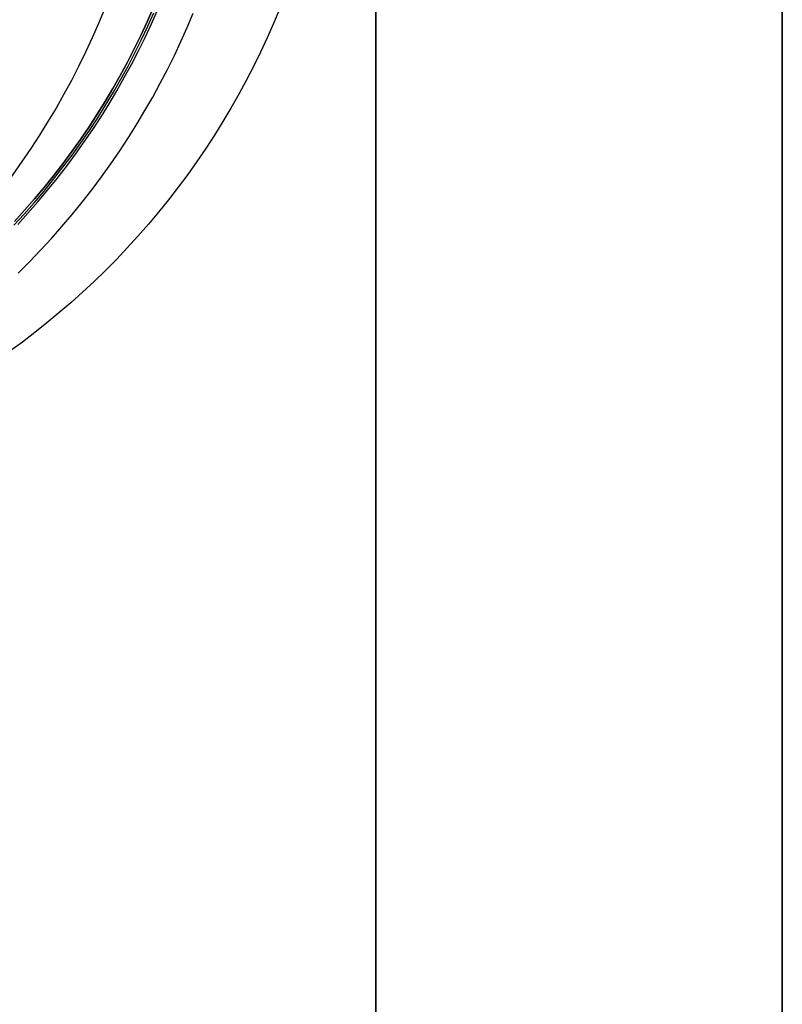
# Model space of a CAD drawing. Header units: millimetres. Extents: x -15 to 7, y 1 to 148.
# Tile 99 of 256: x 5.88 to 7.35, y 8.42 to 10.3. Entities that reach past the tile are written whole.
import ezdxf

# ---------------------------------------------------------------- set-up
doc = ezdxf.new("R2010")
doc.units = ezdxf.units.MM
doc.header["$MEASUREMENT"] = 0
doc.layers.add('Default', color=7, linetype='Continuous', true_color=0x000000)

msp = doc.modelspace()

# ---------------------------------------------------------------- linework, layer by layer
at = {"layer": 'Default', "color": 254, "true_color": 0xcad1ee}
for points in [[(6.5659, 8.202), (6.5659, 103.3447)], [(7.345, 103.3447), (7.345, 8.202)], [(6.5659, 69.0485), (6.5659, 8.2414)], [(7.345, 8.2414), (7.345, 27.763)], [(7.345, 8.2414), (7.345, 27.763)], [(5.8736, 9.9181), (5.893, 9.9394), (5.912, 9.9611), (5.9306, 9.9832), (5.9487, 10.0057), (5.9664, 10.0286), (5.9836, 10.0518), (6.0003, 10.0754), (6.0166, 10.0993), (6.0324, 10.1235), (6.0476, 10.148), (6.0623, 10.1728), (6.0766, 10.1979), (6.0903, 10.2232), (6.1034, 10.2488), (6.1161, 10.2745), (6.1281, 10.3005), (6.1397, 10.3266)], [(6.1397, 10.3266), (6.1281, 10.3005), (6.1161, 10.2745), (6.1034, 10.2488), (6.0903, 10.2232), (6.0766, 10.1979), (6.0623, 10.1728), (6.0476, 10.148), (6.0324, 10.1235), (6.0166, 10.0993), (6.0003, 10.0754), (5.9836, 10.0518), (5.9664, 10.0286), (5.9487, 10.0057), (5.9306, 9.9832), (5.912, 9.9611), (5.893, 9.9394), (5.8736, 9.9181)], [(5.88, 9.9122), (5.8996, 9.9336), (5.9187, 9.9554), (5.9373, 9.9777), (5.9556, 10.0003), (5.9734, 10.0233), (5.9907, 10.0467), (6.0075, 10.0704), (6.0239, 10.0945), (6.0397, 10.1188), (6.0551, 10.1435), (6.0699, 10.1684), (6.0842, 10.1937), (6.098, 10.2191), (6.1112, 10.2448), (6.1239, 10.2708), (6.1361, 10.2969), (6.1477, 10.3232)], [(5.88, 9.9122), (5.8996, 9.9336), (5.9187, 9.9554), (5.9373, 9.9777), (5.9556, 10.0003), (5.9734, 10.0233), (5.9907, 10.0467), (6.0075, 10.0704), (6.0239, 10.0945), (6.0397, 10.1188), (6.0551, 10.1435), (6.0699, 10.1684), (6.0842, 10.1937), (6.098, 10.2191), (6.1112, 10.2448), (6.1239, 10.2708), (6.1361, 10.2969), (6.1477, 10.3232)], [(5.8726, 9.9106), (5.8924, 9.9321), (5.9117, 9.954), (5.9305, 9.9762), (5.9488, 9.9988), (5.9667, 10.0218), (5.9841, 10.0451), (6.001, 10.0687), (6.0173, 10.0925), (6.0332, 10.1167), (6.0485, 10.1411), (6.0633, 10.1658), (6.0775, 10.1907), (6.0913, 10.2158), (6.1044, 10.2411), (6.1171, 10.2666), (6.1291, 10.2922), (6.1407, 10.318)], [(5.8726, 9.9106), (5.8924, 9.9321), (5.9117, 9.954), (5.9305, 9.9762), (5.9488, 9.9988), (5.9667, 10.0218), (5.9841, 10.0451), (6.001, 10.0687), (6.0173, 10.0925), (6.0332, 10.1167), (6.0485, 10.1411), (6.0633, 10.1658), (6.0775, 10.1907), (6.0913, 10.2158), (6.1044, 10.2411), (6.1171, 10.2666), (6.1291, 10.2922), (6.1407, 10.318)], [(5.8809, 9.8189), (5.9026, 9.8406), (5.9237, 9.8627), (5.9445, 9.8852), (5.9647, 9.9082), (5.9844, 9.9315), (6.0037, 9.9552), (6.0224, 9.9793), (6.0407, 10.0037), (6.0584, 10.0285), (6.0755, 10.0535), (6.0922, 10.0789), (6.1082, 10.1045), (6.1238, 10.1304), (6.1387, 10.1565), (6.1531, 10.1828), (6.1669, 10.2093), (6.1802, 10.2361), (6.1928, 10.263), (6.2049, 10.29), (6.2164, 10.3172)]]:
    msp.add_lwpolyline(points, dxfattribs=at)
at = {"layer": 'Default', "color": 254, "true_color": 0xcad1ee, "extrusion": (1, 0, 0)}
for points in [[(11.878, -90.079), (7.8464, -92.8363)], [(7.3949, -92.1762), (11.4265, -89.4189)], [(8.4599, -33.105), (11.225, -34.9961)], [(10.7735, -35.6562), (8.0085, -33.7651)], [(8.4599, -33.105), (10.2485, -34.3283)]]:
    msp.add_lwpolyline(points, dxfattribs=at)
at = {"layer": 'Default', "color": 254, "true_color": 0xcad1ee, "extrusion": (0.008727, -2.19827e-14, 0.999962)}
msp.add_lwpolyline([(6.4917, 10.8888), (6.4914, 10.8612), (6.4907, 10.8335), (6.4894, 10.8056), (6.4876, 10.7775), (6.4852, 10.7494), (6.4823, 10.7212), (6.4789, 10.6929), (6.4748, 10.6645), (6.4703, 10.6361), (6.4651, 10.6077), (6.4594, 10.5792), (6.4531, 10.5507), (6.4462, 10.5223), (6.4388, 10.4938), (6.4307, 10.4655), (6.4221, 10.4372), (6.4129, 10.4089), (6.4031, 10.3808), (6.3927, 10.3528), (6.3817, 10.325), (6.3701, 10.2973), (6.358, 10.2698), (6.3453, 10.2424), (6.332, 10.2153), (6.3182, 10.1884), (6.3037, 10.1618), (6.2888, 10.1354), (6.2733, 10.1093), (6.2572, 10.0835), (6.2406, 10.0581), (6.2235, 10.0329), (6.2059, 10.0081), (6.1878, 9.9837), (6.1692, 9.9596), (6.1502, 9.9359), (6.1306, 9.9127), (6.1106, 9.8898), (6.0902, 9.8674), (6.0694, 9.8454), (6.0481, 9.8239), (6.0265, 9.8029), (6.0044, 9.7823), (5.982, 9.7622), (5.9593, 9.7426), (5.9362, 9.7236), (5.9129, 9.705), (5.8892, 9.6869), (5.8652, 9.6694), (5.841, 9.6524), (5.8165, 9.636), (5.7918, 9.62), (5.7669, 9.6047), (5.7418, 9.5898), (5.7165, 9.5756), (5.6911, 9.5618), (5.6655, 9.5487), (5.6397, 9.536), (5.6139, 9.524), (5.588, 9.5124), (5.562, 9.5015), (5.5359, 9.491), (5.5098, 9.4811), (5.4837, 9.4718), (5.4575, 9.463)], dxfattribs=at)
at = {"layer": 'Default', "color": 254, "true_color": 0xcad1ee, "extrusion": (-0.008727, 1.26667e-14, 0.999962)}
msp.add_lwpolyline([(6.1566, 10.8888), (6.1564, 10.8612), (6.1556, 10.8335), (6.1543, 10.8056), (6.1525, 10.7775), (6.1501, 10.7494), (6.1472, 10.7212), (6.1438, 10.6929), (6.1397, 10.6645), (6.1352, 10.6361), (6.13, 10.6077), (6.1243, 10.5792), (6.118, 10.5507), (6.1111, 10.5223), (6.1037, 10.4938), (6.0956, 10.4655), (6.087, 10.4372), (6.0778, 10.4089), (6.068, 10.3808), (6.0576, 10.3528), (6.0466, 10.325), (6.035, 10.2973), (6.0229, 10.2698), (6.0102, 10.2424), (5.9969, 10.2153), (5.9831, 10.1884), (5.9686, 10.1618), (5.9537, 10.1354), (5.9382, 10.1093), (5.9221, 10.0835), (5.9055, 10.0581), (5.8884, 10.0329), (5.8708, 10.0081), (5.8527, 9.9837), (5.8341, 9.9596), (5.8151, 9.9359), (5.7955, 9.9127), (5.7755, 9.8898), (5.7551, 9.8674), (5.7343, 9.8454), (5.713, 9.8239), (5.6914, 9.8029), (5.6693, 9.7823), (5.6469, 9.7622), (5.6242, 9.7426), (5.6011, 9.7236), (5.5778, 9.705), (5.5541, 9.6869), (5.5301, 9.6694), (5.5059, 9.6524), (5.4814, 9.636), (5.4567, 9.62), (5.4318, 9.6047), (5.4067, 9.5898), (5.3814, 9.5756), (5.356, 9.5618), (5.3304, 9.5487), (5.3046, 9.536), (5.2788, 9.524), (5.2529, 9.5124), (5.2269, 9.5015), (5.2008, 9.491), (5.1747, 9.4811), (5.1486, 9.4718), (5.1224, 9.463)], dxfattribs=at)
at = {"layer": 'Default', "color": 254, "true_color": 0xcad1ee, "extrusion": (-1.39113e-14, 0.825416, 0.564524)}
msp.add_lwpolyline([(-7.345, -81.0581), (-7.3448, -81.0407), (-7.3442, -81.0231), (-7.3433, -81.0054), (-7.3419, -80.9876), (-7.3401, -80.9696), (-7.3379, -80.9516), (-7.3352, -80.9335), (-7.3321, -80.9153), (-7.3286, -80.897), (-7.3246, -80.8788), (-7.3202, -80.8604), (-7.3153, -80.8421), (-7.3099, -80.8238), (-7.3041, -80.8055), (-7.2978, -80.7873), (-7.291, -80.7691), (-7.2837, -80.751), (-7.2759, -80.733), (-7.2677, -80.7151), (-7.259, -80.6973), (-7.2498, -80.6797), (-7.2402, -80.6623), (-7.2301, -80.645), (-7.2195, -80.628), (-7.2085, -80.6111), (-7.197, -80.5946), (-7.1851, -80.5782), (-7.1727, -80.5622), (-7.16, -80.5465), (-7.1468, -80.531), (-7.1332, -80.5159), (-7.1192, -80.5011), (-7.1049, -80.4867), (-7.0902, -80.4727), (-7.0752, -80.459), (-7.0598, -80.4458), (-7.0441, -80.4329), (-7.0281, -80.4205), (-7.0119, -80.4085), (-6.9953, -80.3969), (-6.9786, -80.3858), (-6.9616, -80.3751), (-6.9443, -80.3649), (-6.9269, -80.3552), (-6.9094, -80.3459), (-6.8916, -80.3371), (-6.8737, -80.3288), (-6.8558, -80.321), (-6.8377, -80.3136), (-6.8195, -80.3067), (-6.8013, -80.3003), (-6.783, -80.2943), (-6.7647, -80.2889), (-6.7464, -80.2839), (-6.728, -80.2793), (-6.7097, -80.2753), (-6.6915, -80.2717), (-6.6733, -80.2685), (-6.6551, -80.2657), (-6.6371, -80.2634), (-6.6191, -80.2616), (-6.6013, -80.2601), (-6.5835, -80.2591), (-6.5659, -80.2584)], dxfattribs=at)
at = {"layer": 'Default', "color": 254, "true_color": 0xcad1ee, "extrusion": (-3.34089e-15, 0.825416, -0.564524)}
msp.add_lwpolyline([(-7.345, -22.5496), (-7.3448, -22.567), (-7.3442, -22.5846), (-7.3433, -22.6023), (-7.3419, -22.6201), (-7.3401, -22.6381), (-7.3379, -22.6561), (-7.3352, -22.6742), (-7.3321, -22.6924), (-7.3286, -22.7107), (-7.3246, -22.7289), (-7.3202, -22.7473), (-7.3153, -22.7656), (-7.3099, -22.7839), (-7.3041, -22.8022), (-7.2978, -22.8204), (-7.291, -22.8386), (-7.2837, -22.8567), (-7.2759, -22.8747), (-7.2677, -22.8926), (-7.259, -22.9104), (-7.2498, -22.928), (-7.2402, -22.9454), (-7.2301, -22.9627), (-7.2195, -22.9797), (-7.2085, -22.9966), (-7.197, -23.0131), (-7.1851, -23.0295), (-7.1727, -23.0455), (-7.16, -23.0612), (-7.1468, -23.0767), (-7.1332, -23.0918), (-7.1192, -23.1066), (-7.1049, -23.121), (-7.0902, -23.135), (-7.0752, -23.1487), (-7.0598, -23.1619), (-7.0441, -23.1748), (-7.0281, -23.1872), (-7.0119, -23.1992), (-6.9953, -23.2108), (-6.9786, -23.2219), (-6.9616, -23.2326), (-6.9443, -23.2428), (-6.9269, -23.2525), (-6.9094, -23.2618), (-6.8916, -23.2706), (-6.8737, -23.2789), (-6.8558, -23.2867), (-6.8377, -23.2941), (-6.8195, -23.301), (-6.8013, -23.3074), (-6.783, -23.3134), (-6.7647, -23.3188), (-6.7464, -23.3238), (-6.728, -23.3284), (-6.7097, -23.3324), (-6.6915, -23.336), (-6.6733, -23.3392), (-6.6551, -23.342), (-6.6371, -23.3443), (-6.6191, -23.3461), (-6.6013, -23.3476), (-6.5835, -23.3486), (-6.5659, -23.3493)], dxfattribs=at)
at = {"layer": 'Default', "color": 254, "true_color": 0xcad1ee, "extrusion": (-0.014774, 0.999891, 0.000319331)}
msp.add_lwpolyline([(-6.7037, -90.8261), (-0.137, -90.6842)], dxfattribs=at)
at = {"layer": 'Default', "color": 254, "true_color": 0xcad1ee, "extrusion": (-0.014774, 0.999891, -0.000319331)}
msp.add_lwpolyline([(-6.7034, -34.6821), (-0.1368, -34.824)], dxfattribs=at)
at = {"layer": 'Default', "color": 254, "true_color": 0xcad1ee, "extrusion": (1.57185e-14, 0.825416, -0.564524)}
msp.add_lwpolyline([(-6.5659, -23.3493), (-6.5835, -23.3486), (-6.6011, -23.3476), (-6.6189, -23.3462), (-6.6367, -23.3443), (-6.6547, -23.342), (-6.6728, -23.3393), (-6.6909, -23.3362), (-6.7091, -23.3326), (-6.7273, -23.3285), (-6.7455, -23.324), (-6.7638, -23.3191), (-6.782, -23.3136), (-6.8003, -23.3078), (-6.8184, -23.3014), (-6.8366, -23.2945), (-6.8546, -23.2872), (-6.8726, -23.2794), (-6.8904, -23.2712), (-6.9081, -23.2624), (-6.9257, -23.2532), (-6.943, -23.2435), (-6.9602, -23.2334), (-6.9772, -23.2228), (-6.994, -23.2117), (-7.0105, -23.2002), (-7.0268, -23.1882), (-7.0428, -23.1758), (-7.0585, -23.163), (-7.0739, -23.1498), (-7.089, -23.1362), (-7.1037, -23.1222), (-7.118, -23.1078), (-7.132, -23.0931), (-7.1457, -23.078), (-7.1589, -23.0626), (-7.1717, -23.0468), (-7.1841, -23.0308), (-7.196, -23.0145), (-7.2076, -22.9979), (-7.2186, -22.9811), (-7.2293, -22.964), (-7.2394, -22.9468), (-7.2491, -22.9293), (-7.2584, -22.9117), (-7.2671, -22.8939), (-7.2754, -22.876), (-7.2832, -22.8579), (-7.2905, -22.8398), (-7.2974, -22.8215), (-7.3037, -22.8032), (-7.3096, -22.7849), (-7.315, -22.7665), (-7.32, -22.7481), (-7.3244, -22.7298), (-7.3285, -22.7114), (-7.332, -22.6931), (-7.3351, -22.6748), (-7.3378, -22.6566), (-7.34, -22.6385), (-7.3419, -22.6205), (-7.3432, -22.6026), (-7.3442, -22.5848), (-7.3448, -22.5671), (-7.345, -22.5496)], dxfattribs=at)
at = {"layer": 'Default', "color": 254, "true_color": 0xcad1ee, "extrusion": (1, 5.6999e-15, 3.95705e-15)}
msp.add_lwpolyline([(7.7563, -32.3159), (7.7881, -32.374), (7.8217, -32.4313), (7.8571, -32.4877), (7.8943, -32.5431), (7.9332, -32.5974), (7.9739, -32.6506), (8.0161, -32.7027), (8.06, -32.7534), (8.1054, -32.8027), (8.1522, -32.8507), (8.2005, -32.8971), (8.25, -32.942), (8.3008, -32.9853), (8.3528, -33.0269), (8.4059, -33.0668), (8.4599, -33.105)], dxfattribs=at)

doc.saveas('drawing.dxf')
